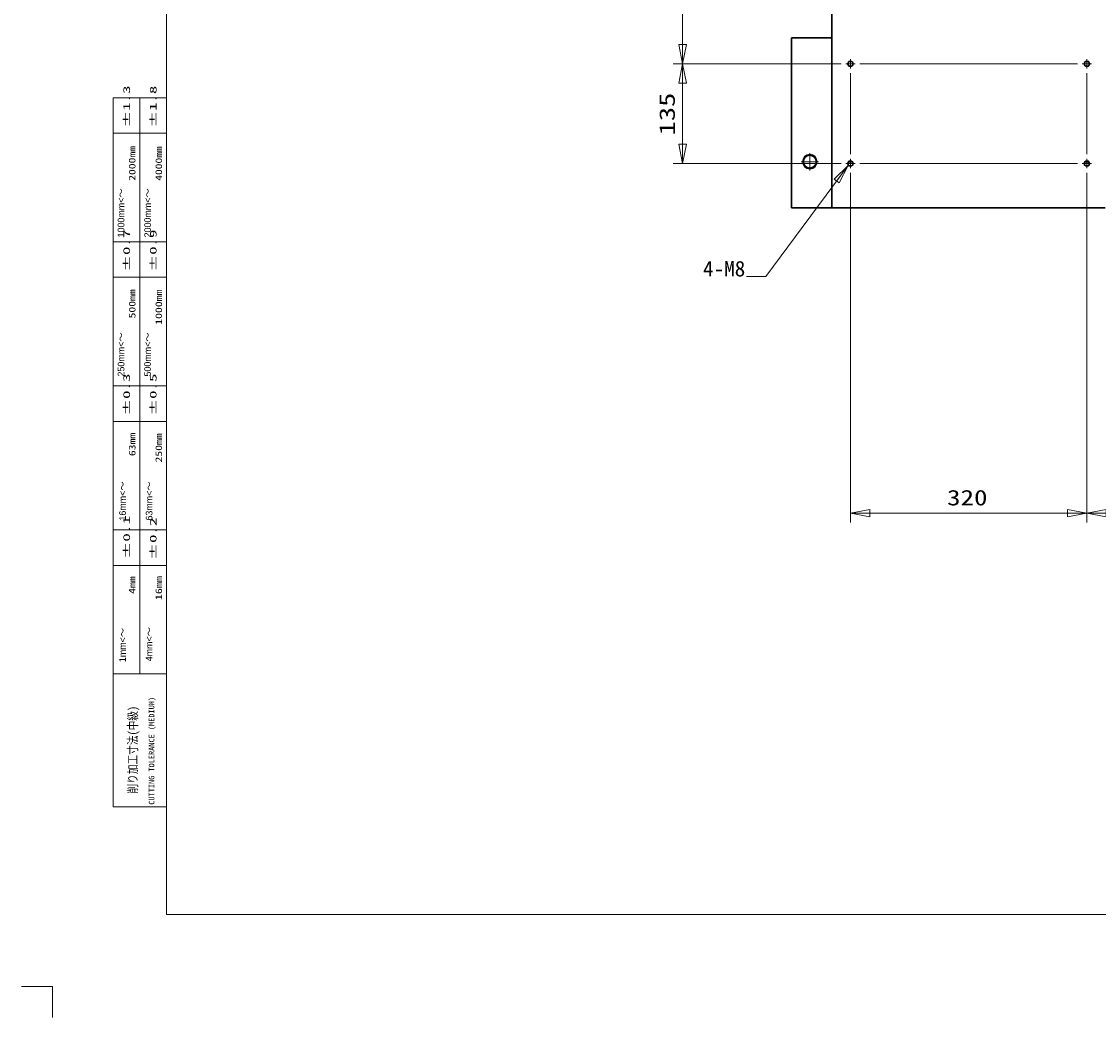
# Model space of a CAD drawing. Header units: millimetres. Extents: x -46 to 5058, y -79 to 3597.
# Tile 1 of 12: x -46 to 1412, y -79 to 1269. Entities that reach past the tile are written whole.
import ezdxf

# ---------------------------------------------------------------- set-up
doc = ezdxf.new("R2010")
doc.units = ezdxf.units.MM
doc.linetypes.add('CENTER2', pattern=[28.575, 19.05, -3.175, 3.175, -3.175])
doc.layers.get('0').update_dxf_attribs({"color": 157, "lineweight": 0})
doc.layers.add('2', color=176, linetype='Continuous', lineweight=0)
doc.styles.add('Default', font='txt')
doc.styles.add('TSTYLE20', font='txt')
doc.dimstyles.new('Default', dxfattribs={"dimtxt": 3.5, "dimasz": 4.375, "dimexe": 2.1, "dimexo": 1.05, "dimgap": 1.75, "dimtad": 1, "dimdsep": 46, "dimtxsty": 'Default', "dimblk": 'CLOSED', "dimcen": 0.09, "dimclrt": 13, "dimadec": 0, "dimazin": 0, "dimtfac": 0.4, "dimtdec": 3, "dimtmove": 0, "dimatfit": 3, "dimldrblk": 'CLOSED', "dimfxl": 10.01, "dimtolj": 1, "dimarcsym": 0})

# ---------------------------------------------------------------- blocks, each defined once
blk = doc.blocks.new('FORMAT')
at = {"color": 157, "linetype": 'Continuous', "lineweight": 0, "true_color": 0x44607b}
for p, q in [((150, 3504), (150, 60)), ((150, 60), (4980, 60))]:
    blk.add_line(p, q, dxfattribs=at)
at = {"color": 176, "linetype": 'Continuous', "lineweight": 0, "true_color": 0x000080}
for q in [(-46.2, -37.3), (-4.2, -79.3)]:
    blk.add_line((-4.2, -37.3), q, dxfattribs=at)
at = {"layer": '2', "color": 176, "linetype": 'Continuous', "lineweight": 0, "true_color": 0x000080}
for p, q in [((78, 205.7), (78, 1165.7)), ((150, 1165.7), (78, 1165.7)), ((114, 385.7), (114, 1165.7)), ((150, 1117.7), (78, 1117.7)), ((150, 970.7), (78, 970.7)), ((150, 922.7), (78, 922.7)), ((150, 775.7), (78, 775.7)), ((150, 727.7), (78, 727.7)), ((150, 580.7), (78, 580.7)), ((150, 532.7), (78, 532.7)), ((150, 385.7), (78, 385.7)), ((150, 205.7), (78, 205.7))]:
    blk.add_line(p, q, dxfattribs=at)
at = {"layer": '2', "color": 176, "linetype": 'Continuous', "lineweight": 0, "true_color": 0x000080, "style": 'TSTYLE20'}
for s, height, width, p in [('%%p1.3', 9, 1.87, (100.5, 1125.2)), ('%%p1.8', 9, 1.86, (136.5, 1125.2)), ('2000mm', 9, 1.28, (108, 1053.4)), ('4000mm', 9, 1.27, (144, 1053.4)), ('%%p0.7', 9, 1.86, (100.5, 930.2)), ('%%p0.9', 9, 1.86, (136.5, 930.4)), ('500mm', 9, 1.29, (108, 867)), ('1000mm', 9, 1.3, (144, 858.4)), ('%%p0.3', 9, 1.87, (100.5, 735.2)), ('%%p0.5', 9, 1.87, (136.5, 735.2)), ('63mm', 9, 1.29, (108, 680.6)), ('250mm', 9, 1.29, (144, 672)), ('%%p0.1', 9, 1.9, (100.5, 541.5)), ('%%p0.2', 9, 1.87, (136.5, 540.2)), ('4mm', 9, 1.3, (108, 494.1)), ('16mm', 9, 1.33, (144, 485.6)), ('削り加工寸法(中級)', 12, 0.84, (110.4, 223.9))]:
    blk.add_text(s, height=height, rotation=90, dxfattribs=dict(at, width=width)).set_placement(p)
blk.add_text('CUTTING TOLERANCE (MEDIUM)', height=7.5, rotation=90, dxfattribs=at).set_placement((133.6, 208.7))
at = {"layer": '2', "color": 176, "linetype": 'Continuous', "lineweight": 0, "true_color": 0x000080, "char_height": 9, "attachment_point": 1, "rotation": 90, "style": 'TSTYLE20'}
for s, insert, width in [('{\\fV(12) - japanese stick sjis|b0|i0|c0|p0;1000mm<～}', (84, 976.7), 714.849), ('{\\fV(12) - japanese stick sjis|b0|i0|c0|p0;2000mm<～}', (120, 976.7), 726.421), ('{\\fV(12) - japanese stick sjis|b0|i0|c0|p0;  250mm<～}', (84, 781.7), 822.849), ('{\\fV(12) - japanese stick sjis|b0|i0|c0|p0;  500mm<～}', (120, 781.7), 822.849), ('{\\fV(12) - japanese stick sjis|b0|i0|c0|p0;  16mm<～}', (86, 586.7), 745.706), ('{\\fV(12) - japanese stick sjis|b0|i0|c0|p0;  63mm<～}', (122, 586.7), 745.706), ('{\\fV(12) - japanese stick sjis|b0|i0|c0|p0;   1mm<～}', (86, 391.7), 749.563), ('{\\fV(12) - japanese stick sjis|b0|i0|c0|p0;  4mm<～}', (122, 396.2), 668.563)]:
    blk.add_mtext(s, dxfattribs=dict(at, insert=insert, width=width))
blk = doc.blocks.new('.TD_DIMENSION_11', base_point=(770, 1159.3))
at = {"color": 190, "linetype": 'Continuous', "true_color": 0x801eff}
for p, q in [((836.1, 1496.8), (2058, 1496.8)), ((848.7, 1211.8), (848.7, 1496.8)), ((836.1, 1211.8), (1063.2, 1211.8)), ((1088.5, 1211.8), (1383.2, 1211.8))]:
    blk.add_line(p, q, dxfattribs=at)
at = {"color": 23, "linetype": 'Continuous', "true_color": 0xc98a8a}
for points in [[(843.6, 1470.5), (848.7, 1496.8), (853.8, 1470.5), (843.6, 1470.5)], [(843.6, 1238), (848.7, 1211.8), (853.8, 1238), (843.6, 1238)]]:
    blk.add_lwpolyline(points, dxfattribs=at)
at = {"color": 23, "linetype": 'Continuous', "true_color": 0xc98a8a, "style": 'Default', "width": 1.28}
blk.add_text('285', height=21, rotation=90, dxfattribs=at).set_placement((838.2, 1324.9))
blk = doc.blocks.new('.TD_DIMENSION_12', base_point=(770, 1024.3))
at = {"color": 190, "linetype": 'Continuous', "true_color": 0x801eff}
for p, q in [((836.1, 1211.8), (1063.2, 1211.8)), ((848.7, 1076.8), (848.7, 1211.8)), ((1088.5, 1211.8), (1383.2, 1211.8)), ((836.1, 1076.8), (1063.2, 1076.8)), ((1088.5, 1076.8), (1383.2, 1076.8))]:
    blk.add_line(p, q, dxfattribs=at)
at = {"color": 23, "linetype": 'Continuous', "true_color": 0xc98a8a}
for points in [[(843.6, 1185.5), (848.7, 1211.8), (853.8, 1185.5), (843.6, 1185.5)], [(843.6, 1103), (848.7, 1076.8), (853.8, 1103), (843.6, 1103)]]:
    blk.add_lwpolyline(points, dxfattribs=at)
at = {"color": 23, "linetype": 'Continuous', "true_color": 0xc98a8a, "style": 'Default', "width": 1.35}
blk.add_text('135', height=21, rotation=90, dxfattribs=at).set_placement((838.2, 1114.9))
blk = doc.blocks.new('.TD_DIMENSION_15', base_point=(1343.3, 551))
at = {"color": 190, "linetype": 'Continuous', "true_color": 0x801eff}
for p, q in [((2623.3, 1393.1), (2623.3, 1481.5)), ((2623.3, 590.9), (2623.3, 1360.5)), ((1395.8, 1089.4), (1395.8, 1199.1)), ((1395.8, 590.9), (1395.8, 1064.1)), ((1395.8, 603.5), (2623.3, 603.5))]:
    blk.add_line(p, q, dxfattribs=at)
at = {"color": 23, "linetype": 'Continuous', "true_color": 0xc98a8a}
for points in [[(1422.1, 608.6), (1395.8, 603.5), (1422.1, 598.4), (1422.1, 608.6)], [(2597.1, 608.6), (2623.3, 603.5), (2597.1, 598.4), (2597.1, 608.6)]]:
    blk.add_lwpolyline(points, dxfattribs=at)
at = {"color": 23, "linetype": 'Continuous', "true_color": 0xc98a8a, "style": 'Default', "width": 1.27}
blk.add_text('1227.5', height=21, dxfattribs=at).set_placement((1950.3, 614))
blk = doc.blocks.new('.TD_DIMENSION_16', base_point=(1023.3, 551))
at = {"color": 190, "linetype": 'Continuous', "true_color": 0x801eff}
for p, q in [((1075.8, 1089.4), (1075.8, 1199.1)), ((1395.8, 1089.4), (1395.8, 1199.1)), ((1075.8, 590.9), (1075.8, 1064.1)), ((1395.8, 590.9), (1395.8, 1064.1)), ((1075.8, 603.5), (1395.8, 603.5))]:
    blk.add_line(p, q, dxfattribs=at)
at = {"color": 23, "linetype": 'Continuous', "true_color": 0xc98a8a}
for points in [[(1102.1, 608.6), (1075.8, 603.5), (1102.1, 598.4), (1102.1, 608.6)], [(1369.6, 608.6), (1395.8, 603.5), (1369.6, 598.4), (1369.6, 608.6)]]:
    blk.add_lwpolyline(points, dxfattribs=at)
at = {"color": 23, "linetype": 'Continuous', "true_color": 0xc98a8a, "style": 'Default', "width": 1.28}
blk.add_text('320', height=21, dxfattribs=at).set_placement((1206.5, 614))
blk = doc.blocks.new('_Closed')
at = {"color": 0, "linetype": 'ByBlock', "lineweight": -2}
for p, q in [((-1, 0.166667), (0, 0)), ((-1, 0.166667), (-1, -0.166667)), ((0, 0), (-1, -0.166667)), ((0, 0), (-1, 0))]:
    blk.add_line(p, q, dxfattribs=at)
blk = doc.blocks.new('a', base_point=(940.226, 921.648))
at = {"color": 157, "linetype": 'Continuous', "lineweight": 30, "true_color": 0x44607b}
for p, q in [((1050.842, 1016.764), (1050.842, 2131.764)), ((995.842, 1246.764), (995.842, 1016.764)), ((995.842, 1246.764), (1050.842, 1246.764)), ((995.842, 1016.764), (1050.842, 1016.764)), ((1050.842, 1016.764), (1420.842, 1016.764))]:
    blk.add_line(p, q, dxfattribs=at)
at = {"color": 190, "linetype": 'CENTER2', "lineweight": 0, "true_color": 0x801eff}
for p, q in [((1069.467, 1211.764), (1082.217, 1211.764)), ((1075.842, 1205.389), (1075.842, 1218.139)), ((1389.467, 1211.764), (1402.217, 1211.764)), ((1395.842, 1205.389), (1395.842, 1218.139)), ((1009.092, 1079.264), (1032.592, 1079.264)), ((1020.842, 1067.514), (1020.842, 1091.014)), ((1075.842, 1070.389), (1075.842, 1083.139)), ((1395.842, 1070.389), (1395.842, 1083.139)), ((1069.467, 1076.764), (1082.217, 1076.764)), ((1389.467, 1076.764), (1402.217, 1076.764))]:
    blk.add_line(p, q, dxfattribs=at)
at = {"color": 52, "linetype": 'Continuous', "lineweight": 0, "true_color": 0xdcdc00}
for p, q in [((1078.759, 1078.461), (1072.924, 1078.461)), ((1398.759, 1078.461), (1392.924, 1078.461))]:
    blk.add_line(p, q, dxfattribs=at)
for centre, radius in [((1075.842, 1211.764), 4), ((1395.842, 1211.764), 4), ((1020.842, 1079.264), 10), ((1075.842, 1076.764), 4), ((1395.842, 1076.764), 4)]:
    blk.add_circle(centre, radius, dxfattribs=at)
at = {"color": 157, "linetype": 'Continuous', "lineweight": 30, "true_color": 0x44607b}
for centre, radius in [((1075.842, 1211.764), 3.375), ((1395.842, 1211.764), 3.375), ((1020.842, 1079.264), 8.75), ((1075.842, 1076.764), 3.375), ((1395.842, 1076.764), 3.375)]:
    blk.add_circle(centre, radius, dxfattribs=at)
at = {"color": 190, "linetype": 'Continuous', "lineweight": 0, "true_color": 0x801eff}
for name, p in [('.TD_DIMENSION_11', (769.983, 1159.264)), ('.TD_DIMENSION_15', (1343.342, 550.976)), ('.TD_DIMENSION_12', (769.983, 1024.264)), ('.TD_DIMENSION_16', (1023.342, 550.976))]:
    blk.add_blockref(name, p, dxfattribs=at)
at = {"color": 23, "linetype": 'Continuous', "true_color": 0xc98a8a, "insert": (933.473, 923.646), "char_height": 21, "attachment_point": 9, "line_spacing_factor": 0.899982, "style": 'Default'}
blk.add_mtext('4-M8', dxfattribs=at)
at = {"color": 190, "linetype": 'Continuous', "lineweight": 0, "true_color": 0x801eff, "annotation_type": 0, "has_hookline": 1, "hookline_direction": 1, "text_width": 84}
blk.add_leader([(1072.739, 1074.239), (961.473, 923.646), (935.223, 923.646)], dimstyle='Default', override={"dimasz": 26.25, "dimtad": 0, "dimtxsty": 'Default', "dimldrblk": 'Closed'}, dxfattribs=at)

msp = doc.modelspace()

# ---------------------------------------------------------------- block references
at = {"color": 190, "linetype": 'Continuous', "lineweight": 0, "true_color": 0x801eff}
msp.add_blockref('FORMAT', (0, 0), dxfattribs=at)
at = {"color": 176, "linetype": 'CENTER2', "lineweight": 0, "true_color": 0x000080}
msp.add_blockref('a', (940.2, 921.6), dxfattribs=at)

doc.saveas('drawing.dxf')
